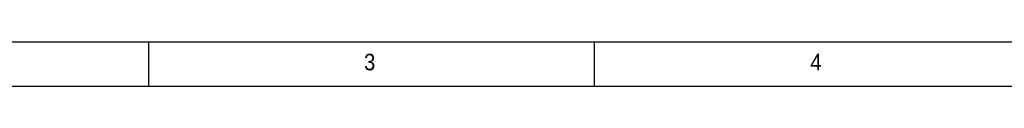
# Model space of a CAD drawing. Header units: millimetres. Extents: x 2 to 208, y 2 to 146.
# Tile 2 of 13: x 47.79 to 102.95, y 2.5 to 5. Entities that reach past the tile are written whole.
import ezdxf

# ---------------------------------------------------------------- set-up
doc = ezdxf.new("R2010")
doc.units = ezdxf.units.MM
doc.header["$LTSCALE"] = 0.5
doc.layers.add('TEXT', color=5, linetype='Continuous')
doc.styles.add('SLDTEXTSTYLE1', font='GOTHIC.TTF', dxfattribs={"width": 0.913})

msp = doc.modelspace()

# ---------------------------------------------------------------- linework, layer by layer
at = {"layer": 'TEXT'}
for p, q in [((5, 5), (113.9, 5)), ((55, 5), (55, 2.5)), ((80, 2.5), (80, 5)), ((2.5, 2.5), (207.5, 2.5))]:
    msp.add_line(p, q, dxfattribs=at)

# ---------------------------------------------------------------- texts
at = {"layer": 'TEXT', "char_height": 0.9260417, "attachment_point": 1, "style": 'SLDTEXTSTYLE1'}
for s, insert in [('3', (67.0833333, 4.3231553)), ('4', (92.0833333, 4.3231553))]:
    msp.add_mtext(s, dxfattribs=dict(at, insert=insert))

doc.saveas('drawing.dxf')
